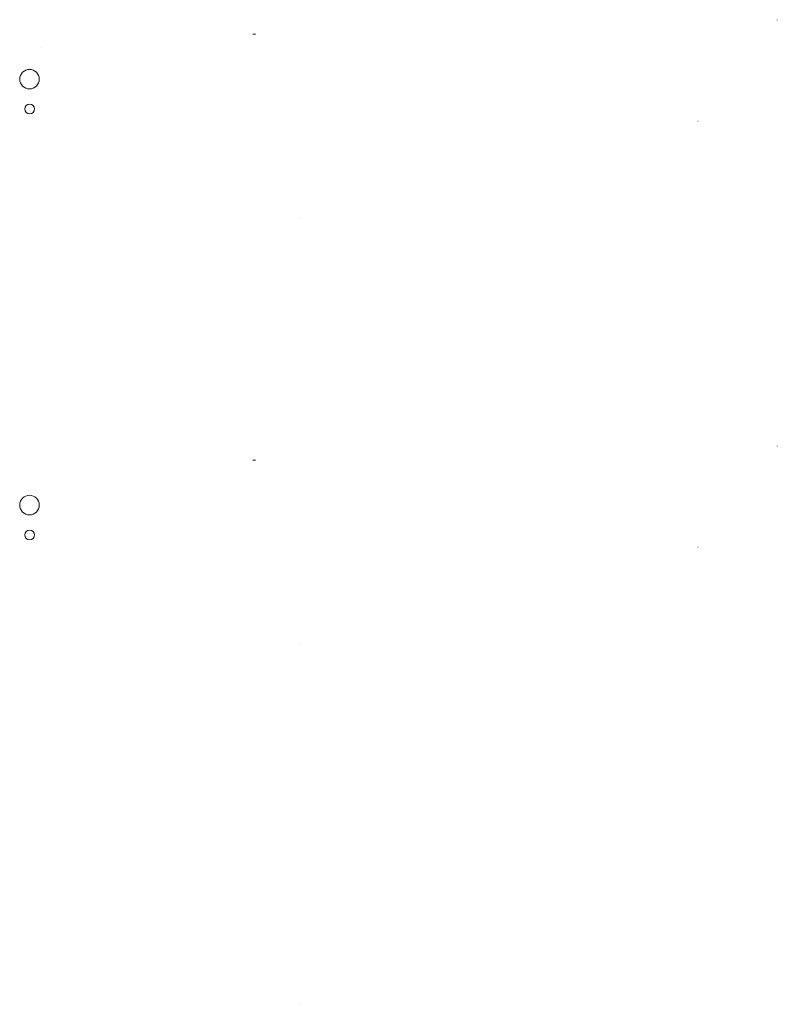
# Model space of a CAD drawing. Extents: x 1548 to 1853, y -185 to 211.
import ezdxf

# ---------------------------------------------------------------- set-up
doc = ezdxf.new("R2010")
doc.units = 0
doc.header["$LTSCALE"] = 33
doc.layers.get('0').update_dxf_attribs({"lineweight": 0})

msp = doc.modelspace()

# ---------------------------------------------------------------- linework, layer by layer
at = {"color": 7, "linetype": 'Continuous', "lineweight": 0, "extrusion": (-1, 0, 0)}
for p, q in [((1852.99, 211.26, 536.14), (1852.99, 211.48, 536.14)), ((1852.99, 211.36, 536.24), (1852.99, 211.36, 535.99)), ((1852.99, 39.76, 536.14), (1852.99, 39.97, 536.14)), ((1852.99, 39.86, 536.24), (1852.99, 39.86, 535.99))]:
    msp.add_line(p, q, dxfattribs=at)
at = {"color": 9, "linetype": 'Continuous', "lineweight": 0, "true_color": 0xbfbfbf}
for p, q in [((1641.8, 205.6, 530.23), (1642.8, 205.6, 530.23)), ((1641.8, 34.09, 530.23), (1642.8, 34.09, 530.23))]:
    msp.add_line(p, q, dxfattribs=at)
at = {"color": 1, "linetype": 'Continuous', "lineweight": 0, "true_color": 0xff0000, "extrusion": (1, 0, 0)}
msp.add_line((1556.8, 200.33, 573.96), (1556.8, 200.33, 573.96), dxfattribs=at)
at = {"color": 22, "linetype": 'Continuous', "lineweight": 0, "true_color": 0xcc3131, "extrusion": (0, -1, 0)}
for p, q in [((1821.05, 170.6, 493.76), (1820.95, 170.6, 493.76)), ((1821.05, -0.91, 493.76), (1820.95, -0.91, 493.76))]:
    msp.add_line(p, q, dxfattribs=at)
at = {"color": 22, "linetype": 'Continuous', "lineweight": 0, "true_color": 0xcc3131}
for p, q in [((1660.6, 131.53, 448.81), (1660.6, 131.53, 448.81)), ((1660.6, -39.97, 494.1), (1660.6, -39.97, 494.1)), ((1660.61, -184.95, 512.61), (1660.61, -184.95, 512.61))]:
    msp.add_line(p, q, dxfattribs=at)
at = {"color": 251, "linetype": 'Continuous', "lineweight": 0, "true_color": 0x545454}
for centre, radius in [((1551.8, 187.53, 573.14), 3.95), ((1551.85, 175.53, 573.29), 1.95), ((1551.8, 16.03, 573.14), 3.95), ((1551.85, 4.03, 573.29), 1.95)]:
    msp.add_circle(centre, radius, dxfattribs=at)

doc.saveas('drawing.dxf')
